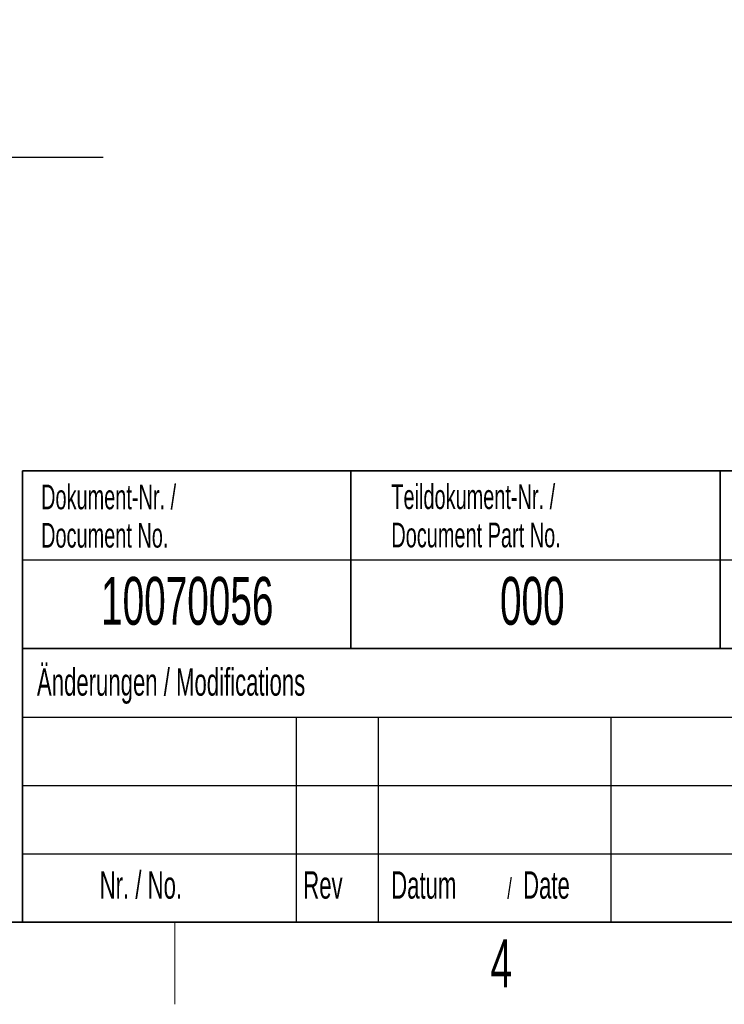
# Model space of a CAD drawing. Header units: millimetres. Extents: x 5 to 418, y 2 to 292.
# Tile 10 of 23: x 158 to 209, y 6 to 78. Entities that reach past the tile are written whole.
import ezdxf

# ---------------------------------------------------------------- set-up
doc = ezdxf.new("R2010")
doc.units = ezdxf.units.MM
doc.layers.add('SLD-0', color=7, linetype='Continuous')
doc.styles.add('SLDTEXTSTYLE0', font='TXT', dxfattribs={"width": 0.605})

# ---------------------------------------------------------------- blocks, each defined once
blk = doc.blocks.new('SW_NOTE_0_11')
at = {"layer": 'SLD-0', "color": 0, "char_height": 1.8, "attachment_point": 1, "style": 'SLDTEXTSTYLE0'}
for s, insert in [('Dokument-Nr. /', (0, 2.32)), ('Document No.', (0, -0.48))]:
    blk.add_mtext(s, dxfattribs=dict(at, insert=insert))
blk = doc.blocks.new('SW_NOTE_0_12')
at = {"layer": 'SLD-0', "color": 0, "char_height": 1.8, "attachment_point": 1, "style": 'SLDTEXTSTYLE0'}
for s, insert in [('Teildokument-Nr. /', (0, 2.32)), ('Document Part No.', (0, -0.48))]:
    blk.add_mtext(s, dxfattribs=dict(at, insert=insert))
blk = doc.blocks.new('SW_NOTE_0_13')
at = {"layer": 'SLD-0', "color": 0, "attachment_point": 1, "style": 'SLDTEXTSTYLE0'}
for s, insert, char_height in [('Datum', (0, 2.578), 2), ('/', (8.483, 2.078), 1.5), ('Date', (9.639, 2.578), 2)]:
    blk.add_mtext(s, dxfattribs=dict(at, insert=insert, char_height=char_height))
blk = doc.blocks.new('SW_NOTE_0_16')
at = {"layer": 'SLD-0', "color": 0}
blk.add_line((16.995, 0), (0, 0), dxfattribs=at)
blk.add_line((16.995, 0), (0, 0), dxfattribs=at)
at = {"layer": 'SLD-0', "color": 0, "attachment_point": 1, "style": 'SLDTEXTSTYLE0'}
for s, insert, char_height in [('für M10', (0.4, 9.704), 3.5), ('for M10', (1.591, 4.039), 3.175)]:
    blk.add_mtext(s, dxfattribs=dict(at, insert=insert, char_height=char_height))

msp = doc.modelspace()

# ---------------------------------------------------------------- linework, layer by layer
at = {"layer": 'SLD-0', "lineweight": 35}
for p, q in [((158.1167, 45), (225.6167, 45)), ((158.1167, 45), (158.1167, 32)), ((182.1167, 45), (182.1167, 32)), ((209.1167, 45), (209.1167, 32)), ((158.1167, 32), (158.1167, 12)), ((158.1167, 32), (225.6167, 32)), ((26, 12), (408, 12)), ((158.1167, 12), (225.6167, 12))]:
    msp.add_line(p, q, dxfattribs=at)
at = {"layer": 'SLD-0'}
for p, q in [((158.1167, 38.5), (225.6167, 38.5)), ((158.1167, 27), (225.6167, 27)), ((178.1167, 27), (178.1167, 12)), ((184.1167, 27), (184.1167, 12)), ((201.1167, 27), (201.1167, 12)), ((158.1167, 22), (225.6167, 22)), ((158.1167, 17), (225.6167, 17))]:
    msp.add_line(p, q, dxfattribs=at)
at = {"layer": 'SLD-0', "lineweight": 25}
msp.add_line((158.1167, 32), (225.6167, 32), dxfattribs=at)
at = {"layer": 'SLD-0', "lineweight": 18}
msp.add_line((169.25, 6), (169.25, 12), dxfattribs=at)

# ---------------------------------------------------------------- block references
at = {"layer": 'SLD-0'}
for name, p in [('SW_NOTE_0_16', (147.0127, 67.9108)), ('SW_NOTE_0_11', (159.4707, 41.6688)), ('SW_NOTE_0_12', (185.0721, 41.687)), ('SW_NOTE_0_13', (185.0629, 13.1463))]:
    msp.add_blockref(name, p, dxfattribs=at)

# ---------------------------------------------------------------- texts
at = {"layer": 'SLD-0', "style": 'SLDTEXTSTYLE0'}
for s, insert, char_height, attachment_point in [('10070056', (170.1557, 37.243), 3.5, 2), ('000', (195.3767, 37.243), 3.5, 2), ('Änderungen / Modifications', (159.1698, 30.5619), 2, 1), ('Nr. / No.', (163.7532, 15.7244), 2, 1), ('Rev', (178.6351, 15.7244), 2, 1), ('4', (193.1027, 10.743), 3.5, 2)]:
    msp.add_mtext(s, dxfattribs=dict(at, insert=insert, char_height=char_height, attachment_point=attachment_point))

doc.saveas('drawing.dxf')
